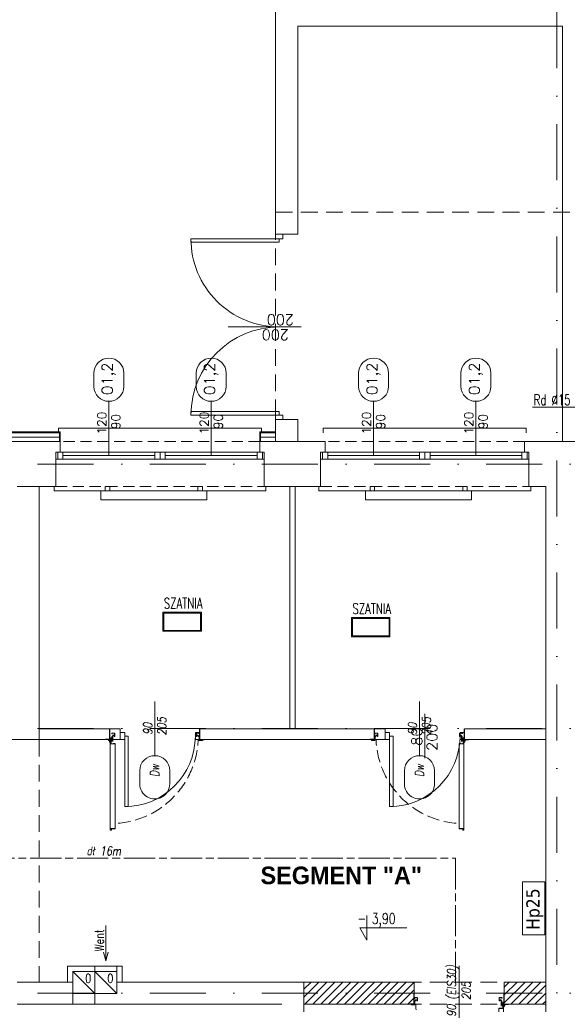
# Model space of a CAD drawing. Header units: millimetres. Extents: x -82287 to 177822, y -399756 to 0.
# Tile 124 of 228: x 49571 to 50192, y -194899 to -193782. Entities that reach past the tile are written whole.
import ezdxf
from ezdxf.enums import TextEntityAlignment as Align

# ---------------------------------------------------------------- set-up
doc = ezdxf.new("R2010")
doc.units = ezdxf.units.MM
doc.header["$MEASUREMENT"] = 0
for name, pattern in [('SUŁOSZOWA - PB 21 03$0$CENTER', [0.6, 0.375, -0.075, 0.075, -0.075]), ('SUŁOSZOWA - PB 21 03$0$CHAIN', [0.3543, 0.2362, -0.0295, 0.0591, -0.0295]), ('SUŁOSZOWA - PB 21 03$0$DASHDOT', [25.4, 12.7, -6.35, 0, -6.35]), ('SUŁOSZOWA - PB 21 03$0$HIDDEN', [9.525, 6.35, -3.175]), ('SUŁOSZOWA - PB 21 03$0$Hidden Line', [391.222223, 282.222223, -109])]:
    doc.linetypes.add(name, pattern=pattern)
doc.layers.add('FL_XREF', color=252, linetype='Continuous')
for name, color, linetype, lineweight in [('SUŁOSZOWA - PB 21 03$0$!! 0_ Istn-okna', 251, 'Continuous', 0), ('SUŁOSZOWA - PB 21 03$0$!! 0_ Istn-sciany', 251, 'Continuous', 0), ('SUŁOSZOWA - PB 21 03$0$!! 0_ Istn-widok', 251, 'Continuous', 0), ('SUŁOSZOWA - PB 21 03$0$!! 0_ Opis', 251, 'Continuous', 0), ('SUŁOSZOWA - PB 21 03$0$!! 0_Istn-cienka', 251, 'Continuous', 0), ('SUŁOSZOWA - PB 21 03$0$!! 0_Istn-drzwi', 251, 'Continuous', 0), ('SUŁOSZOWA - PB 21 03$0$!! 0_Istn-grzejniki', 251, 'Continuous', 0), ('SUŁOSZOWA - PB 21 03$0$!! 0_Istn-went', 251, 'Continuous', 0), ('SUŁOSZOWA - PB 21 03$0$!! 0_Opis_okna', 251, 'Continuous', 0), ('SUŁOSZOWA - PB 21 03$0$!! 0_Opis_pom', 251, 'Continuous', 0), ('SUŁOSZOWA - PB 21 03$0$!! 0_Osie', 251, 'SUŁOSZOWA - PB 21 03$0$DASHDOT', 0), ('SUŁOSZOWA - PB 21 03$0$!! 1  WYDZIELENIE PPOŻ', 251, 'Continuous', 0), ('SUŁOSZOWA - PB 21 03$0$!! 1_ tynk zewn  - nowy', 251, 'Continuous', 0), ('SUŁOSZOWA - PB 21 03$0$!! 1_droga ewakuacyjna', 251, 'SUŁOSZOWA - PB 21 03$0$CHAIN', 0), ('SUŁOSZOWA - PB 21 03$0$!! 1_drzwi-linia', 251, 'Continuous', 0), ('SUŁOSZOWA - PB 21 03$0$!! 1_hatch projektowane ściany', 251, 'Continuous', 0), ('SUŁOSZOWA - PB 21 03$0$!! 1_OPIS POM NOWE', 251, 'Continuous', 0), ('SUŁOSZOWA - PB 21 03$0$!! 1_PROJ Sciany', 251, 'Continuous', 0), ('SUŁOSZOWA - PB 21 03$0$!! 2_ remont Ocieplenie', 251, 'SUŁOSZOWA - PB 21 03$0$ZIGZAG', 0), ('SUŁOSZOWA - PB 21 03$0$!! 2_Drzwi - nowe remont', 251, 'Continuous', 0), ('SUŁOSZOWA - PB 21 03$0$!! 2_drzwi opis', 251, 'Continuous', 0), ('SUŁOSZOWA - PB 21 03$0$!! 2_WYBURZENIA DO REMONTU', 251, 'Continuous', 0), ('SUŁOSZOWA - PB 21 03$0$0-osie-liniA', 251, 'SUŁOSZOWA - PB 21 03$0$DASHDOT', 0)]:
    doc.layers.add(name, color=color, linetype=linetype, lineweight=lineweight)
doc.styles.add('SUŁOSZOWA - PB 21 03$0$50', font='ROMANS.shx', dxfattribs={"width": 0.8, "oblique": 10, "height": 10})
doc.styles.add('SUŁOSZOWA - PB 21 03$0$ARCHETYP', font='romans.shx', dxfattribs={"height": 15})
doc.styles.add('SUŁOSZOWA - PB 21 03$0$ARIAL', font='tahoma.ttf')
doc.styles.add('SUŁOSZOWA - PB 21 03$0$SIMPLEX', font='simplex.shx', dxfattribs={"width": 0.77})
doc.styles.add('SUŁOSZOWA - PB 21 03$0$STYLE10', font='arialbd.ttf')
doc.styles.add('SUŁOSZOWA - PB 21 03$0$TXT', font='simplex.shx')
doc.linetypes.add('SUŁOSZOWA - PB 21 03$0$ZIGZAG', pattern='A,0.00254,-5.08,[131,ltypeshp.shx,S=5.08,R=0,X=-5.08,Y=0],-10.16,[131,ltypeshp.shx,S=5.08,R=180,X=5.08,Y=0],-5.08', length=20.32254)
pattern_1 = [(45, (0, 0), (-4.49012806, 4.49012806), [])]

# ---------------------------------------------------------------- blocks, each defined once
blk = doc.blocks.new('SUŁOSZOWA - PB 21 03$0$BLOK OSI')
at = {"layer": 'SUŁOSZOWA - PB 21 03$0$0-osie-liniA', "ltscale": 5}
for points in [[(50117.2, -193635.5), (50117.2, -195994)], [(48639.3, -194402.1), (55424.3, -194402.1)], [(48639.3, -194702.1), (55442.3, -194702.1)], [(48639.3, -195002.1), (55442.3, -195002.1)]]:
    blk.add_lwpolyline(points, dxfattribs=at)
blk = doc.blocks.new('SUŁOSZOWA - PB 21 03$0$zaw-dr-90-p')
at = {"color": 2, "linetype": 'SUŁOSZOWA - PB 21 03$0$CENTER', "ltscale": 0.2}
for p, q in [((12, 0), (-12, 0)), ((0, 12), (0, -12)), ((24, 24), (31, 24)), ((24, 19), (31, 19))]:
    blk.add_line(p, q, dxfattribs=at)
at = {"ltscale": 0.2}
for p, q in [((10, 12), (6, 12)), ((10, 0), (10, 6))]:
    blk.add_line(p, q, dxfattribs=at)
blk.add_lwpolyline([(0, 6), (23, 6, 0.414214), (28, 11), (28, 31), (24, 31), (24, 11, -0.414214), (23, 10), (0, 10, 4.561698), (8, 6), (5, 4)], format="xyb", dxfattribs=at)
blk.add_lwpolyline([(0, 0), (-2, 0), (-2, 0), (0, 0), (0, 3), (0, 3), (0, 0), (3, 0), (3, 0), (0, 0), (0, -3), (0, -3)], close=True)
blk.add_lwpolyline([(10, 10), (10, 39), (6, 39), (6, 10)], dxfattribs=at)
blk.add_circle((0, 0), 6.5, dxfattribs=at)
blk = doc.blocks.new('SUŁOSZOWA - PB 21 03$0$drzwi 90- sc 12')
for p, q in [((-13620.3, 20410.2), (-13620.3, 20313.8)), ((-13614.9, 20409.9), (-13620.3, 20409.9)), ((-13616.1, 20410.3), (-13620.2, 20410.3)), ((-13616.1, 20410.3), (-13620, 20410.3)), ((-13618.2, 20410.3), (-13616.2, 20410.3)), ((-13618.2, 20410.3), (-13616.2, 20410.3)), ((-13616.1, 20410.3), (-13616.1, 20411.5)), ((-13616.1, 20411.5), (-13615, 20411.5)), ((-13614.9, 20411.4), (-13614.9, 20313.8)), ((-13620.3, 20313.5), (-13620.3, 20318)), ((-13614.9, 20313.8), (-13620.3, 20313.8)), ((-13618.2, 20313.4), (-13620.2, 20313.4)), ((-13618.2, 20313.7), (-13618.2, 20313.4)), ((-13618.2, 20313.7), (-13616.4, 20313.7)), ((-13615.9, 20313.2), (-13615.9, 20312.2)), ((-13614.9, 20312.3), (-13614.9, 20318)), ((-13715.8, 20302), (-13716.3, 20302)), ((-13715.6, 20308.3), (-13715.6, 20308.6)), ((-13715.6, 20307.7), (-13715.6, 20308.6)), ((-13715.6, 20307.8), (-13715.6, 20308.6)), ((-13715.6, 20307.7), (-13715.4, 20307.7)), ((-13617.8, 20311.1), (-13617.8, 20305.7)), ((-13617.8, 20311.1), (-13617.8, 20305.7)), ((-13616.2, 20309.9), (-13617.4, 20309.9)), ((-13616.8, 20302), (-13616.3, 20302)), ((-13616.2, 20309.9), (-13616.2, 20311)), ((-13615.9, 20312.2), (-13615, 20312.2))]:
    blk.add_line(p, q)
for points in [[(-13665.3, 20285), (-13665.3, 20325.8)], [(-13615.6, 20309.6), (-13615.3, 20309.6), (-13615.3, 20309.8), (-13616.3, 20309.8), (-13616.3, 20309.6), (-13615.9, 20309.6)]]:
    blk.add_lwpolyline(points)
at = {"lineweight": 30}
for points in [[(-13716.3, 20308.9), (-13721.3, 20308.9)], [(-13716.3, 20308.9), (-13716.3, 20296.9)], [(-13614.3, 20308.9), (-13609.3, 20308.9)], [(-13614.3, 20308.9), (-13614.3, 20296.9)]]:
    blk.add_lwpolyline(points, dxfattribs=at)
at = {"ltscale": 0.2}
for points in [[(-13715.6, 20307.5), (-13715.6, 20309.5, 0.414214), (-13715.9, 20309.8), (-13719.4, 20309.8, 0.414214), (-13719.8, 20309.5), (-13719.8, 20308.9), (-13719.6, 20308.9), (-13719.6, 20309.5, -0.414214), (-13719.4, 20309.6), (-13717, 20309.6)], [(-13717, 20309.6), (-13715.9, 20309.6, -0.414214), (-13715.7, 20309.5), (-13715.7, 20307.5)], [(-13715.7, 20307.8), (-13715.7, 20305.6, 0.414214), (-13715.4, 20305.2), (-13715, 20305.2, -0.414214), (-13714.8, 20305.1), (-13714.8, 20304.5, 0.414214), (-13714.5, 20304.1), (-13713.3, 20304.1, 0.414214), (-13712.9, 20304.5), (-13712.9, 20305.1, -1), (-13712.7, 20305.1), (-13712.7, 20302, -0.414214), (-13712.9, 20301.8), (-13715.4, 20301.8, -0.414214), (-13715.6, 20302), (-13715.6, 20302.5), (-13715.8, 20302.5), (-13715.8, 20302, 0.414214), (-13715.4, 20301.6), (-13712.9, 20301.6, 0.414214), (-13712.6, 20302), (-13712.6, 20305.1, 1), (-13713.1, 20305.1), (-13713.1, 20304.5, -0.414214), (-13713.3, 20304.3), (-13714.5, 20304.3, -0.414214), (-13714.6, 20304.5), (-13714.6, 20305.1, 0.414214), (-13715, 20305.4), (-13715.4, 20305.4, -0.414214), (-13715.6, 20305.6), (-13715.6, 20307.6)], [(-13615.9, 20309.6), (-13616.6, 20309.6, 0.414214), (-13616.8, 20309.5), (-13616.8, 20305.6, -0.414214), (-13617.1, 20305.2), (-13617.6, 20305.2, 0.414214), (-13617.7, 20305.1), (-13617.7, 20304.5, -0.414214), (-13618.1, 20304.1), (-13619.3, 20304.1, -0.414214), (-13619.6, 20304.5), (-13619.6, 20305.1, 1), (-13619.8, 20305.1), (-13619.8, 20302, 0.414214), (-13619.6, 20301.8), (-13617.1, 20301.8, 0.414214), (-13616.9, 20302), (-13616.9, 20302.5), (-13616.8, 20302.5), (-13616.8, 20302, -0.414214), (-13617.1, 20301.6), (-13619.6, 20301.6, -0.414214), (-13620, 20302), (-13620, 20305.1, -1), (-13619.4, 20305.1), (-13619.4, 20304.5, 0.414214), (-13619.3, 20304.3), (-13618.1, 20304.3, 0.414214), (-13617.9, 20304.5), (-13617.9, 20305.1, -0.414214), (-13617.6, 20305.4), (-13617.1, 20305.4, 0.414214), (-13617, 20305.6), (-13617, 20309.5, -0.414214), (-13616.6, 20309.8), (-13613.1, 20309.8, -0.414214), (-13612.8, 20309.5), (-13612.8, 20308.9), (-13612.9, 20308.9), (-13612.9, 20309.5, 0.414214), (-13613.1, 20309.6), (-13615.6, 20309.6)]]:
    blk.add_lwpolyline(points, format="xyb", dxfattribs=at)
blk.add_lwpolyline([(-13616.8, 20308.8), (-13617, 20308.8), (-13617, 20307.4), (-13616.8, 20307.4)], close=True)
at = {"linetype": 'SUŁOSZOWA - PB 21 03$0$Hidden Line', "lineweight": 9, "ltscale": 0.05}
blk.add_arc((-13615.5, 20305.1), 99.1, 94.8005, 177.6944, dxfattribs=at)
for centre, radius, start, end in [((-13620.2, 20410.2), 0.1, 90, 180), ((-13615, 20411.4), 0.1, 0, 90), ((-13620.2, 20313.5), 0.1, 180, 270), ((-13616.4, 20313.2), 0.5, 0, 90), ((-13616.3, 20311), 0.1, 0, 90), ((-13615, 20312.3), 0.1, 270, 0)]:
    blk.add_arc(centre, radius, start, end)
at = {"xscale": 0.09999999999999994, "yscale": 0.09999999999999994, "zscale": 0.09999999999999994, "rotation": 180.0000000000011}
blk.add_blockref('SUŁOSZOWA - PB 21 03$0$zaw-dr-90-p', (-13614.9, 20310.9), dxfattribs=at)
blk = doc.blocks.new('SUŁOSZOWA - PB 21 03$0$1_ok-opis')
blk.add_line((0, 111.6), (0, 50))
for points in [[(-17, 128.6), (-17, 143.6)], [(17, 128.6), (17, 143.6)]]:
    blk.add_lwpolyline(points)
for centre, start, end in [((0, 143.6), 0, 180), ((0, 128.6), 180, 0)]:
    blk.add_arc(centre, 17, start, end)
at = {"style": 'SUŁOSZOWA - PB 21 03$0$ARCHETYP'}
for tag, height, rotation, p in [('NR', 12, 90, (0, 136.9)), ('NR', 12, 270, (0, 136.9)), ('SZEROKOŚĆ', 10, 90, (-8, 78.3)), ('WYSOKOŚĆ', 10, 270, (-8, 78.3)), ('WYSOKOŚĆ', 10, 90, (8, 78.3)), ('SZEROKOŚĆ', 10, 270, (8, 78.3))]:
    blk.add_attdef(tag, text='', height=height, rotation=rotation, dxfattribs=at).set_placement(p, align=Align.MIDDLE)
blk = doc.blocks.new('SUŁOSZOWA - PB 21 03')
at = {"layer": 'SUŁOSZOWA - PB 21 03$0$!! 1_hatch projektowane ściany'}
h = blk.add_hatch(dxfattribs=at)
h.set_pattern_fill('ANSI31', color=256, scale=2)
h.set_pattern_definition(pattern_1)
h.paths.add_polyline_path([(49955.71142, -194926.5883), (49830.71142, -194926.5883), (49830.71142, -194951.5883), (49955.71142, -194951.5883)])
h = blk.add_hatch(dxfattribs=at)
h.set_pattern_fill('ANSI31', color=256, scale=2)
h.set_pattern_definition(pattern_1)
h.paths.add_polyline_path([(50057.71142, -194926.5883), (50104.71142, -194926.5883), (50104.71142, -194951.5883), (50057.71142, -194951.5883)])
at = {"layer": 'SUŁOSZOWA - PB 21 03$0$!! 0_ Istn-okna'}
for points in [[(49549.71142, -194325.5883), (49785.71142, -194325.5883)], [(49549.71142, -194333.5883), (49785.71142, -194333.5883)], [(49557.71142, -194329.5883), (49661.71142, -194329.5883)], [(49673.71142, -194329.5883), (49777.71142, -194329.5883)], [(49849.71142, -194325.5883), (50085.71142, -194325.5883)], [(49849.71142, -194333.5883), (50085.71142, -194333.5883)], [(49857.71142, -194329.5883), (49961.71142, -194329.5883)], [(49973.71142, -194329.5883), (50077.71142, -194329.5883)]]:
    blk.add_lwpolyline(points, dxfattribs=at)
for points in [[(49551.71142, -194325.5883), (49557.71142, -194325.5883), (49557.71142, -194333.5883), (49551.71142, -194333.5883)], [(49661.71142, -194325.5883), (49667.71142, -194325.5883), (49667.71142, -194333.5883), (49661.71142, -194333.5883)], [(49667.71142, -194325.5883), (49673.71142, -194325.5883), (49673.71142, -194333.5883), (49667.71142, -194333.5883)], [(49777.71142, -194325.5883), (49783.71142, -194325.5883), (49783.71142, -194333.5883), (49777.71142, -194333.5883)], [(49851.71142, -194325.5883), (49857.71142, -194325.5883), (49857.71142, -194333.5883), (49851.71142, -194333.5883)], [(49961.71142, -194325.5883), (49967.71142, -194325.5883), (49967.71142, -194333.5883), (49961.71142, -194333.5883)], [(49967.71142, -194325.5883), (49973.71142, -194325.5883), (49973.71142, -194333.5883), (49967.71142, -194333.5883)], [(50077.71142, -194325.5883), (50083.71142, -194325.5883), (50083.71142, -194333.5883), (50077.71142, -194333.5883)]]:
    blk.add_lwpolyline(points, close=True, dxfattribs=at)
at = {"layer": 'SUŁOSZOWA - PB 21 03$0$!! 0_ Istn-sciany'}
for p, q in [((49530.71142, -194364.5883), (49530.71142, -194639.5883)), ((49814.71142, -194364.5883), (49814.71142, -194639.5883)), ((49820.71142, -194364.5883), (49820.71142, -194639.5883)), ((50104.71142, -194364.5883), (50104.71142, -194639.5883)), ((50104.71142, -194651.5883), (50104.71142, -195574.5883)), ((49618.71142, -194908.5883), (49618.71142, -194939.5883)), ((49624.71142, -194908.5883), (49624.71142, -194926.5883)), ((49830.71142, -194926.5883), (49830.71142, -195574.5883))]:
    blk.add_line(p, q, dxfattribs=at)
for points in [[(50148.71142, -194313.5883), (50148.71142, -193817.41105), (49798.71142, -193817.41105), (49798.71142, -194078.5883)], [(50123.71142, -194313.5883), (50123.71142, -193842.41105), (49823.71142, -193842.41105), (49823.71142, -194078.5883)], [(49823.71142, -194078.5883), (49798.71142, -194078.5883)], [(49823.71142, -194288.5883), (49798.71142, -194288.5883)], [(49798.71142, -194288.5883), (49798.71142, -194313.5883)], [(49823.71142, -194288.5883), (49823.71142, -194313.5883)], [(49554.71142, -194313.5883), (49480.71142, -194313.5883)], [(49554.71142, -194325.5883), (49554.71142, -194313.5883)], [(49854.71142, -194313.5883), (49780.71142, -194313.5883)], [(49780.71142, -194325.5883), (49780.71142, -194313.5883)], [(49854.71142, -194325.5883), (49854.71142, -194313.5883)], [(50157.71142, -194313.5883), (50080.71142, -194313.5883)], [(50080.71142, -194325.5883), (50080.71142, -194313.5883)], [(49549.71142, -194325.5883), (49554.71142, -194325.5883)], [(49549.71142, -194364.5883), (49549.71142, -194325.5883)], [(49780.71142, -194325.5883), (49785.71142, -194325.5883)], [(49785.71142, -194364.5883), (49785.71142, -194325.5883)], [(49849.71142, -194325.5883), (49854.71142, -194325.5883)], [(49849.71142, -194364.5883), (49849.71142, -194325.5883)], [(50080.71142, -194325.5883), (50085.71142, -194325.5883)], [(50085.71142, -194364.5883), (50085.71142, -194325.5883)], [(49549.71142, -194364.5883), (49530.71142, -194364.5883)], [(49814.71142, -194364.5883), (49785.71142, -194364.5883)], [(49849.71142, -194364.5883), (49820.71142, -194364.5883)], [(50104.71142, -194364.5883), (50085.71142, -194364.5883)], [(49610.71142, -194639.5883), (49530.71142, -194639.5883)], [(49814.71142, -194639.5883), (49712.71142, -194639.5883)], [(49712.71142, -194639.5883), (49712.71142, -194651.5883)], [(49910.71142, -194639.5883), (49820.71142, -194639.5883)], [(50104.71142, -194639.5883), (50012.71142, -194639.5883)], [(50012.71142, -194639.5883), (50012.71142, -194651.5883)], [(49610.71142, -194651.5883), (49412.71142, -194651.5883)], [(49910.71142, -194651.5883), (49712.71142, -194651.5883)], [(50104.71142, -194651.5883), (50012.71142, -194651.5883)], [(49562.71142, -194926.5883), (49562.71142, -194908.5883)], [(49562.71142, -194908.5883), (49593.71142, -194908.5883)], [(49568.71142, -194951.5883), (49568.71142, -194914.5883)], [(49568.71142, -194914.5883), (49593.71142, -194914.5883)], [(49593.71142, -194914.5883), (49593.71142, -194908.5883)], [(49618.71142, -194908.5883), (49624.71142, -194908.5883)], [(49562.71142, -194926.5883), (49505.71142, -194926.5883)], [(49830.71142, -194926.5883), (49624.71142, -194926.5883)], [(49618.71142, -194939.5883), (49593.71142, -194939.5883)], [(49593.71142, -194939.5883), (49593.71142, -194951.5883)], [(49568.71142, -194951.5883), (49511.71142, -194951.5883)], [(49805.71142, -194951.5883), (49593.71142, -194951.5883)]]:
    blk.add_lwpolyline(points, dxfattribs=at)
at = {"layer": 'SUŁOSZOWA - PB 21 03$0$!! 0_ Istn-widok', "linetype": 'SUŁOSZOWA - PB 21 03$0$HIDDEN', "ltscale": 3}
for p, q in [((49798.71142, -194313.5883), (49798.71142, -194053.5883)), ((49798.71142, -194053.5883), (50148.71142, -194053.5883))]:
    blk.add_line(p, q, dxfattribs=at)
at = {"layer": 'SUŁOSZOWA - PB 21 03$0$!! 0_ Istn-widok'}
for points in [[(49782.71142, -194298.5883), (49552.71142, -194298.5883)], [(49552.71142, -194303.5883), (49552.71142, -194298.5883)], [(49782.71142, -194303.5883), (49782.71142, -194298.5883)], [(50082.71142, -194298.5883), (49852.71142, -194298.5883)], [(49852.71142, -194303.5883), (49852.71142, -194298.5883)], [(50082.71142, -194303.5883), (50082.71142, -194298.5883)], [(49505.71142, -194364.5883), (49530.71142, -194364.5883)], [(49547.71142, -194364.5883), (49547.71142, -194369.5883)], [(49787.71142, -194364.5883), (49787.71142, -194369.5883)], [(49820.71142, -194364.5883), (49814.71142, -194364.5883)], [(49847.71142, -194364.5883), (49847.71142, -194369.5883)], [(50087.71142, -194364.5883), (50087.71142, -194369.5883)], [(49547.71142, -194369.5883), (49787.71142, -194369.5883)], [(49847.71142, -194369.5883), (50087.71142, -194369.5883)], [(49530.71142, -194639.5883), (49530.71142, -194651.5883)], [(49814.71142, -194639.5883), (49820.71142, -194639.5883)], [(50104.71142, -194639.5883), (50104.71142, -194651.5883)], [(49562.71142, -194926.5883), (49568.71142, -194926.5883)], [(49624.71142, -194926.5883), (49618.71142, -194926.5883)], [(49511.71142, -194951.5883), (49505.71142, -194951.5883)]]:
    blk.add_lwpolyline(points, dxfattribs=at)
at = {"layer": 'SUŁOSZOWA - PB 21 03$0$!! 0_ Istn-widok', "linetype": 'SUŁOSZOWA - PB 21 03$0$HIDDEN', "ltscale": 3}
for points in [[(49530.71142, -194651.5883), (49530.71142, -194926.5883)], [(49830.71142, -194926.5883), (50104.71142, -194926.5883)], [(49830.71142, -194951.5883), (50104.71142, -194951.5883)]]:
    blk.add_lwpolyline(points, dxfattribs=at)
at = {"layer": 'SUŁOSZOWA - PB 21 03$0$!! 0_ Istn-widok'}
blk.add_lwpolyline([(50103.59916, -194873.12813), (50103.59916, -194813.12813), (50078.59916, -194813.12813), (50078.59916, -194873.12813)], close=True, dxfattribs=at)
at = {"layer": 'SUŁOSZOWA - PB 21 03$0$!! 0_ Opis'}
for points in [[(50144.57423, -194274.4511), (50089.68889, -194274.4511)], [(49902.09406, -194851.18373), (49902.09406, -194879.18549)], [(49902.09406, -194879.18549), (49894.01065, -194865.18461)], [(49894.01065, -194865.18461), (49947.44486, -194865.18461)]]:
    blk.add_lwpolyline(points, dxfattribs=at)
at = {"layer": 'SUŁOSZOWA - PB 21 03$0$!! 0_Istn-cienka', "linetype": 'SUŁOSZOWA - PB 21 03$0$HIDDEN', "ltscale": 2}
for points in [[(49780.71142, -194313.5883), (49554.71142, -194313.5883)], [(50080.71142, -194313.5883), (49854.71142, -194313.5883)], [(49549.71142, -194364.5883), (49785.71142, -194364.5883)], [(49849.71142, -194364.5883), (50085.71142, -194364.5883)]]:
    blk.add_lwpolyline(points, dxfattribs=at)
at = {"layer": 'SUŁOSZOWA - PB 21 03$0$!! 0_Istn-drzwi'}
for points in [[(49702.71142, -194087.5883), (49802.71142, -194087.5883), (49802.71142, -194083.5883), (49702.71142, -194083.5883)], [(49798.71142, -194083.5883), (49798.71142, -194078.5883), (49806.71142, -194078.5883), (49806.71142, -194083.5883)], [(49702.71142, -194279.5883), (49802.71142, -194279.5883), (49802.71142, -194283.5883), (49702.71142, -194283.5883)], [(49798.71142, -194283.5883), (49798.71142, -194288.5883), (49806.71142, -194288.5883), (49806.71142, -194283.5883)], [(50007.71142, -194643.5883), (50012.71142, -194643.5883), (50012.71142, -194651.5883), (50007.71142, -194651.5883)]]:
    blk.add_lwpolyline(points, close=True, dxfattribs=at)
blk.add_lwpolyline([(49744.75567, -194183.5883), (49827.71142, -194183.5883)], dxfattribs=at)
for centre, start, end in [((49802.71142, -194083.5883), 179.99999996, 269.99999996), ((49802.71142, -194283.5883), 90.00000004, 180.00000004)]:
    blk.add_arc(centre, 100, start, end, dxfattribs=at)
at = {"layer": 'SUŁOSZOWA - PB 21 03$0$!! 0_Istn-grzejniki'}
for points in [[(49715.71142, -194364.5883), (49715.71142, -194369.5883), (49720.71142, -194369.5883), (49720.71142, -194379.5883), (49600.71142, -194379.5883), (49600.71142, -194369.5883), (49605.71142, -194369.5883), (49605.71142, -194364.5883), (49610.71142, -194364.5883), (49610.71142, -194369.5883), (49710.71142, -194369.5883), (49710.71142, -194364.5883)], [(50015.71142, -194364.5883), (50015.71142, -194369.5883), (50020.71142, -194369.5883), (50020.71142, -194379.5883), (49900.71142, -194379.5883), (49900.71142, -194369.5883), (49905.71142, -194369.5883), (49905.71142, -194364.5883), (49910.71142, -194364.5883), (49910.71142, -194369.5883), (50010.71142, -194369.5883), (50010.71142, -194364.5883)]]:
    blk.add_lwpolyline(points, close=True, dxfattribs=at)
at = {"layer": 'SUŁOSZOWA - PB 21 03$0$!! 0_Istn-went'}
for points in [[(49606.21142, -194862.63125), (49606.21142, -194902.67778)], [(49606.21142, -194902.67778), (49603.53193, -194892.67778)], [(49606.21142, -194902.67778), (49608.89092, -194892.67778)], [(49568.71142, -194914.5883), (49593.71142, -194939.5883)], [(49593.71142, -194908.5883), (49618.71142, -194908.5883)], [(49593.71142, -194914.5883), (49618.71142, -194939.5883)], [(49568.71142, -194951.5883), (49593.71142, -194951.5883)]]:
    blk.add_lwpolyline(points, dxfattribs=at)
for points in [[(49568.71142, -194939.5883), (49593.71142, -194939.5883), (49593.71142, -194914.5883), (49568.71142, -194914.5883)], [(49593.71142, -194939.5883), (49618.71142, -194939.5883), (49618.71142, -194914.5883), (49593.71142, -194914.5883)]]:
    blk.add_lwpolyline(points, close=True, dxfattribs=at)
at = {"layer": 'SUŁOSZOWA - PB 21 03$0$!! 0_Opis_pom', "ltscale": 0.7}
for points in [[(49671.05919, -194528.81289), (49714.57919, -194528.81289), (49714.57919, -194507.05289), (49671.05919, -194507.05289)], [(49672.14719, -194527.72489), (49713.49119, -194527.72489), (49713.49119, -194508.14089), (49672.14719, -194508.14089)], [(49884.77818, -194534.91766), (49928.29818, -194534.91766), (49928.29818, -194513.15766), (49884.77818, -194513.15766)], [(49885.86618, -194533.82966), (49927.21018, -194533.82966), (49927.21018, -194514.24566), (49885.86618, -194514.24566)]]:
    blk.add_lwpolyline(points, close=True, dxfattribs=at)
at = {"layer": 'SUŁOSZOWA - PB 21 03$0$!! 1_ tynk zewn  - nowy'}
for points in [[(49554.71142, -194302.5883), (49480.71142, -194302.5883)], [(49554.71142, -194303.5883), (49480.71142, -194303.5883)], [(49553.71142, -194302.5883), (49553.71142, -194313.5883)], [(49554.71142, -194302.5883), (49554.71142, -194313.5883)], [(49798.71142, -194302.5883), (49780.71142, -194302.5883)], [(49780.71142, -194302.5883), (49780.71142, -194313.5883)], [(49798.71142, -194303.5883), (49780.71142, -194303.5883)], [(49781.71142, -194302.5883), (49781.71142, -194313.5883)]]:
    blk.add_lwpolyline(points, dxfattribs=at)
at = {"layer": 'SUŁOSZOWA - PB 21 03$0$!! 1_droga ewakuacyjna', "ltscale": 150}
blk.add_lwpolyline([(49229.71142, -195466.58826), (49361.06958, -195466.58826), (49361.06958, -194786.15583), (50002.38268, -194786.15583), (50002.38268, -194926.5883)], dxfattribs=at)
at = {"layer": 'SUŁOSZOWA - PB 21 03$0$!! 1_hatch projektowane ściany'}
for points in [[(49955.71142, -194926.5883), (49830.71142, -194926.5883), (49830.71142, -194951.5883), (49955.71142, -194951.5883)], [(50057.71142, -194926.5883), (50104.71142, -194926.5883), (50104.71142, -194951.5883), (50057.71142, -194951.5883)]]:
    blk.add_lwpolyline(points, close=True, dxfattribs=at)
at = {"layer": 'SUŁOSZOWA - PB 21 03$0$!! 1_PROJ Sciany'}
for points in [[(49610.71142, -194651.5883), (49610.71142, -194639.5883)], [(49910.71142, -194651.5883), (49910.71142, -194639.5883)], [(49830.71142, -194926.5883), (49955.71142, -194926.5883)], [(49955.71142, -194926.5883), (49955.71142, -194951.5883)], [(50057.71142, -194926.5883), (50057.71142, -194951.5883)], [(50057.71142, -194926.5883), (50104.71142, -194926.5883)], [(49830.71142, -194951.5883), (49955.71142, -194951.5883)], [(50057.71142, -194951.5883), (50104.71142, -194951.5883)]]:
    blk.add_lwpolyline(points, dxfattribs=at)
at = {"layer": 'SUŁOSZOWA - PB 21 03$0$!! 2_ remont Ocieplenie', "linetype": 'SUŁOSZOWA - PB 21 03$0$ZIGZAG', "ltscale": 0.75}
for points in [[(49554.71142, -194308.5883), (49480.71142, -194308.5883)], [(49798.71142, -194308.5883), (49780.71142, -194308.5883)]]:
    blk.add_lwpolyline(points, dxfattribs=at)
at = {"layer": 'SUŁOSZOWA - PB 21 03$0$!! 2_WYBURZENIA DO REMONTU'}
for points in [[(49967.71142, -194622.5883), (49967.71142, -194672.5883)], [(49622.71142, -194639.5883), (49611.12089, -194639.5883)], [(49622.71142, -194639.5883), (49622.71142, -194651.5883)], [(49922.71142, -194639.5883), (49910.89294, -194639.5883)], [(49922.71142, -194639.5883), (49922.71142, -194651.5883)], [(49622.71142, -194651.5883), (49611.23146, -194651.5883)], [(49922.71142, -194651.5883), (49910.80845, -194651.5883)]]:
    blk.add_lwpolyline(points, dxfattribs=at)
for points in [[(49627.71142, -194643.5883), (49622.71142, -194643.5883), (49622.71142, -194651.5883), (49627.71142, -194651.5883)], [(49631.71142, -194727.5883), (49631.71142, -194647.5883), (49627.71142, -194647.5883), (49627.71142, -194727.5883)], [(49707.71142, -194643.5883), (49712.71142, -194643.5883), (49712.71142, -194651.5883), (49707.71142, -194651.5883)], [(49927.71142, -194643.5883), (49922.71142, -194643.5883), (49922.71142, -194651.5883), (49927.71142, -194651.5883)], [(49931.71142, -194727.5883), (49931.71142, -194647.5883), (49927.71142, -194647.5883), (49927.71142, -194727.5883)]]:
    blk.add_lwpolyline(points, close=True, dxfattribs=at)
for centre in [(49627.71142, -194647.5883), (49927.71142, -194647.5883)]:
    blk.add_arc(centre, 80, 269.99999996, 359.99999996, dxfattribs=at)
at = {"layer": 'SUŁOSZOWA - PB 21 03$0$!! 0_Opis_okna'}
ref = blk.add_blockref('SUŁOSZOWA - PB 21 03$0$1_ok-opis', (49609.71142, -194379.5883), dxfattribs=at)
ref.add_attrib('WYSOKOŚĆ', '90', dxfattribs={"layer": '0', "height": 10, "rotation": 90, "style": 'SUŁOSZOWA - PB 21 03$0$ARCHETYP'}).set_placement((49617.71142, -194290.86789), align=Align.MIDDLE)
ref.add_attrib('SZEROKOŚĆ', '120', dxfattribs={"layer": '0', "height": 10, "rotation": 90, "style": 'SUŁOSZOWA - PB 21 03$0$ARCHETYP'}).set_placement((49601.71142, -194292.64135), align=Align.MIDDLE)
ref.add_attrib('NR', 'O1,2', dxfattribs={"layer": '0', "height": 12, "rotation": 90, "style": 'SUŁOSZOWA - PB 21 03$0$ARCHETYP'}).set_placement((49609.71142, -194242.68686), align=Align.MIDDLE)
ref = blk.add_blockref('SUŁOSZOWA - PB 21 03$0$1_ok-opis', (49725.71142, -194379.5883), dxfattribs=at)
ref.add_attrib('WYSOKOŚĆ', '90', dxfattribs={"layer": '0', "height": 10, "rotation": 90, "style": 'SUŁOSZOWA - PB 21 03$0$ARCHETYP'}).set_placement((49733.71142, -194290.86789), align=Align.MIDDLE)
ref.add_attrib('SZEROKOŚĆ', '120', dxfattribs={"layer": '0', "height": 10, "rotation": 90, "style": 'SUŁOSZOWA - PB 21 03$0$ARCHETYP'}).set_placement((49717.71142, -194292.64135), align=Align.MIDDLE)
ref.add_attrib('NR', 'O1,2', dxfattribs={"layer": '0', "height": 12, "rotation": 90, "style": 'SUŁOSZOWA - PB 21 03$0$ARCHETYP'}).set_placement((49725.71142, -194242.68686), align=Align.MIDDLE)
ref = blk.add_blockref('SUŁOSZOWA - PB 21 03$0$1_ok-opis', (49909.71142, -194379.5883), dxfattribs=at)
ref.add_attrib('WYSOKOŚĆ', '90', dxfattribs={"layer": '0', "height": 10, "rotation": 90, "style": 'SUŁOSZOWA - PB 21 03$0$ARCHETYP'}).set_placement((49917.71142, -194290.86789), align=Align.MIDDLE)
ref.add_attrib('SZEROKOŚĆ', '120', dxfattribs={"layer": '0', "height": 10, "rotation": 90, "style": 'SUŁOSZOWA - PB 21 03$0$ARCHETYP'}).set_placement((49901.71142, -194292.64135), align=Align.MIDDLE)
ref.add_attrib('NR', 'O1,2', dxfattribs={"layer": '0', "height": 12, "rotation": 90, "style": 'SUŁOSZOWA - PB 21 03$0$ARCHETYP'}).set_placement((49909.71142, -194242.68686), align=Align.MIDDLE)
ref = blk.add_blockref('SUŁOSZOWA - PB 21 03$0$1_ok-opis', (50025.71142, -194379.5883), dxfattribs=at)
ref.add_attrib('WYSOKOŚĆ', '90', dxfattribs={"layer": '0', "height": 10, "rotation": 90, "style": 'SUŁOSZOWA - PB 21 03$0$ARCHETYP'}).set_placement((50033.71142, -194290.86789), align=Align.MIDDLE)
ref.add_attrib('SZEROKOŚĆ', '120', dxfattribs={"layer": '0', "height": 10, "rotation": 90, "style": 'SUŁOSZOWA - PB 21 03$0$ARCHETYP'}).set_placement((50017.71142, -194292.64135), align=Align.MIDDLE)
ref.add_attrib('NR', 'O1,2', dxfattribs={"layer": '0', "height": 12, "rotation": 90, "style": 'SUŁOSZOWA - PB 21 03$0$ARCHETYP'}).set_placement((50025.71142, -194242.68686), align=Align.MIDDLE)
at = {"layer": 'SUŁOSZOWA - PB 21 03$0$!! 0_Osie'}
blk.add_blockref('SUŁOSZOWA - PB 21 03$0$BLOK OSI', (0, 63), dxfattribs=at)
at = {"layer": 'SUŁOSZOWA - PB 21 03$0$!! 1_drzwi-linia', "xscale": -1, "rotation": 180}
blk.add_blockref('SUŁOSZOWA - PB 21 03$0$drzwi 90- sc 12', (63671.98113, -174642.66396), dxfattribs=at)
at = {"layer": 'SUŁOSZOWA - PB 21 03$0$!! 2_Drzwi - nowe remont', "rotation": 180}
blk.add_blockref('SUŁOSZOWA - PB 21 03$0$drzwi 90- sc 12', (35996.4418, -174342.66396), dxfattribs=at)
at = {"layer": 'SUŁOSZOWA - PB 21 03$0$!! 2_Drzwi - nowe remont', "xscale": -1, "rotation": 180}
blk.add_blockref('SUŁOSZOWA - PB 21 03$0$drzwi 90- sc 12', (63626.98113, -174342.66396), dxfattribs=at)
at = {"layer": 'SUŁOSZOWA - PB 21 03$0$!! 2_drzwi opis'}
ref = blk.add_blockref('SUŁOSZOWA - PB 21 03$0$1_ok-opis', (49661.71146, -194558.28268), dxfattribs=dict(at, rotation=180.0000036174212))
ref.add_attrib('WYSOKOŚĆ', '90 ', dxfattribs={"layer": '0', "height": 10, "rotation": 90.00000362, "style": 'SUŁOSZOWA - PB 21 03$0$50', "oblique": 10, "width": 0.8}).set_placement((49653.71146, -194636.57353), align=Align.MIDDLE)
ref.add_attrib('SZEROKOŚĆ', '205', dxfattribs={"layer": '0', "height": 10, "rotation": 90.00000362, "style": 'SUŁOSZOWA - PB 21 03$0$50', "oblique": 10, "width": 0.8}).set_placement((49669.71146, -194636.57353), align=Align.MIDDLE)
ref.add_attrib('NR', 'Dw', dxfattribs={"layer": '0', "height": 10, "rotation": 90.00000362, "style": 'SUŁOSZOWA - PB 21 03$0$50', "oblique": 10, "width": 0.8}).set_placement((49661.71147, -194686.89393), align=Align.MIDDLE)
ref = blk.add_blockref('SUŁOSZOWA - PB 21 03$0$1_ok-opis', (49961.71146, -194558.28268), dxfattribs=dict(at, rotation=180.0000036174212))
ref.add_attrib('WYSOKOŚĆ', '90 ', dxfattribs={"layer": '0', "height": 10, "rotation": 90.00000362, "style": 'SUŁOSZOWA - PB 21 03$0$50', "oblique": 10, "width": 0.8}).set_placement((49953.71146, -194636.57353), align=Align.MIDDLE)
ref.add_attrib('SZEROKOŚĆ', '205', dxfattribs={"layer": '0', "height": 10, "rotation": 90.00000362, "style": 'SUŁOSZOWA - PB 21 03$0$50', "oblique": 10, "width": 0.8}).set_placement((49969.71146, -194636.57353), align=Align.MIDDLE)
ref.add_attrib('NR', 'Dw', dxfattribs={"layer": '0', "height": 10, "rotation": 90.00000362, "style": 'SUŁOSZOWA - PB 21 03$0$50', "oblique": 10, "width": 0.8}).set_placement((49961.71147, -194686.89393), align=Align.MIDDLE)
ref = blk.add_blockref('SUŁOSZOWA - PB 21 03$0$1_ok-opis', (50006.71146, -194858.28268), dxfattribs=dict(at, rotation=180.0000036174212))
ref.add_attrib('WYSOKOŚĆ', '90 (EIS30)', dxfattribs={"layer": '0', "height": 10, "rotation": 90.00000362, "style": 'SUŁOSZOWA - PB 21 03$0$50', "oblique": 10, "width": 0.8}).set_placement((49998.71146, -194936.57353), align=Align.MIDDLE)
ref.add_attrib('SZEROKOŚĆ', '205', dxfattribs={"layer": '0', "height": 10, "rotation": 90.00000362, "style": 'SUŁOSZOWA - PB 21 03$0$50', "oblique": 10, "width": 0.8}).set_placement((50014.71146, -194936.57353), align=Align.MIDDLE)
ref.add_attrib('NR', 'Dw', dxfattribs={"layer": '0', "height": 10, "rotation": 90.00000362, "style": 'SUŁOSZOWA - PB 21 03$0$50', "oblique": 10, "width": 0.8}).set_placement((50006.71147, -194986.89393), align=Align.MIDDLE)
at = {"layer": 'SUŁOSZOWA - PB 21 03$0$!! 0_ Opis', "style": 'SUŁOSZOWA - PB 21 03$0$ARCHETYP', "width": 0.7}
blk.add_text('Rd %%C15', height=12, rotation=359.99999996, dxfattribs=at).set_placement((50091.17322, -194272.27771))
at = {"layer": 'SUŁOSZOWA - PB 21 03$0$!! 0_ Opis'}
for s, height, style, width, p in [('SEGMENT "A"', 20, 'SUŁOSZOWA - PB 21 03$0$STYLE10', 0.95, (49781.60777, -194815.60529)), ('- 3,90', 12, 'SUŁOSZOWA - PB 21 03$0$SIMPLEX', 0.75, (49891.40661, -194860.60649))]:
    blk.add_text(s, height=height, dxfattribs=dict(at, style=style, width=width)).set_placement(p)
at = {"layer": 'SUŁOSZOWA - PB 21 03$0$!! 0_ Opis', "ltscale": 0.7, "style": 'SUŁOSZOWA - PB 21 03$0$ARIAL'}
blk.add_text('Hp25', height=15, rotation=90, dxfattribs=at).set_placement((50097.75955, -194867.40906))
at = {"layer": 'SUŁOSZOWA - PB 21 03$0$!! 0_Istn-drzwi', "color": 8, "style": 'SUŁOSZOWA - PB 21 03$0$ARCHETYP'}
for p in [(49819.5155, -194169.44117), (49813.73423, -194186.5883)]:
    blk.add_text('200', height=12, rotation=179.99999996, dxfattribs=at).set_placement(p)
at = {"layer": 'SUŁOSZOWA - PB 21 03$0$!! 0_Istn-went', "style": 'SUŁOSZOWA - PB 21 03$0$ARCHETYP', "width": 0.8}
for s, rotation, p in [('Went', 89.99999996, (49603.8812, -194892.00802)), ('0', 0.00000004, (49582.87286, -194927.41077)), ('0', 0.00000004, (49607.87286, -194927.41077))]:
    blk.add_text(s, height=10, rotation=rotation, dxfattribs=at).set_placement(p)
at = {"layer": 'SUŁOSZOWA - PB 21 03$0$!! 0_Opis_pom', "ltscale": 0.7, "style": 'SUŁOSZOWA - PB 21 03$0$TXT', "width": 0.7}
for p in [(49693.93432, -194503.00658), (49907.65331, -194509.11135)]:
    blk.add_text('SZATNIA', height=12, dxfattribs=at).set_placement(p, align=Align.CENTER)
at = {"layer": 'SUŁOSZOWA - PB 21 03$0$!! 0_Opis_pom', "ltscale": 0.7, "style": 'SUŁOSZOWA - PB 21 03$0$ARIAL'}
for tag, p in [('B0,19', (52679.2094, -194257.55204)), ('B2,14', (73874.0461, -194402.0887)), ('B2,12', (73342.49259, -194413.89249)), ('B1,21', (60405.50261, -194427.18207)), ('B2,11', (73069.01144, -194438.89383)), ('A1,16', (59129.54925, -194448.08429)), ('B1/17', (59524.53699, -194450.37428)), ('B1,19', (59914.81903, -194448.15658)), ('1,23', (61575.22173, -194450.37428)), ('B2,16', (75195.07765, -194441.83446)), ('B0,15', (51514.15008, -194461.8073)), ('A1,1', (58808.06672, -194460.94161)), ('1,22', (60947.33929, -194456.1144)), ('B1,18', (59715.51745, -194473.87108)), ('B2,17', (75506.7465, -194471.3759)), ('B2,19.1', (76701.67035, -194466.03695)), ('B3,7', (87459.81312, -194465.07097)), ('B3,3', (88235.73906, -194465.79732)), ('B0,18', (52071.43815, -194478.40179)), ('B3,6', (86826.65132, -194483.15512)), ('B3,8', (90006.66539, -194478.47972)), ('B1,20', (60198.53687, -194490.17374)), ('B2,10', (72728.63362, -194489.37283)), ('B2,15', (74566.38885, -194487.81114)), ('A0,6', (49094.40602, -194505.72387)), ('A2,5', (72452.45009, -194505.90583)), ('B2,13', (73649.91716, -194500.01242)), ('A0,4', (49692.81919, -194517.93289)), ('B0,22', (54187.56644, -194519.04308)), ('A1,6', (58565.96262, -194514.50753)), ('B1,1', (61908.24378, -194515.48656)), ('A0,3', (49906.53818, -194524.03766)), ('B0,20', (53125.45224, -194527.8835)), ('A0,5', (49399.71914, -194533.19455)), ('B0,21', (53847.26622, -194535.08002)), ('B1,3', (62229.35503, -194604.49851)), ('B2,18', (75922.43604, -194612.23635)), ('B2,19', (77152.69039, -194617.53776)), ('A3,4', (85509.27934, -194642.47136)), ('B0,24B', (54824.42896, -194684.26784)), ('B1,4', (63476.45184, -194691.11207)), ('B0,13', (50367.63944, -194706.5583)), ('B0,16', (51457.40872, -194704.43091)), ('B0,17', (51897.58569, -194706.77195)), ('A2,4', (71695.75649, -194707.44268)), ('A1,5', (58149.22649, -194724.80163)), ('A2.1', (72371.45884, -194731.56251)), ('B0,23', (54542.05776, -194742.93939)), ('A1,2', (58744.42262, -194746.622)), ('B1,2D', (60756.29674, -194750.92727)), ('A1,15', (59129.54925, -194780.73348)), ('A3.1', (86079.08704, -194786.62422)), ('B0,14', (50962.60809, -194789.06568)), ('B1,4', (63483.03852, -194791.04365)), ('A0,2', (49295.91259, -194810.95246)), ('B1,2B', (62374.83512, -194841.86715)), ('B2.7', (74548.27897, -194836.12781)), ('B3,2', (89035.72921, -194837.99287)), ('B0,7', (52851.95551, -194845.56115)), ('B1,2A', (61803.35407, -194869.27513)), ('B0,8', (51561.38742, -194890.27848)), ('A1,3', (58810.05243, -195008.83917)), ('A3.2', (86016.50296, -195004.88875)), ('A0,1', (49914.27925, -195025.82804)), ('A0,10', (49695.87246, -195042.9259)), ('B0,17', (51225.06492, -195049.74007)), ('B0,6', (52110.41055, -195069.39267)), ('B1,8', (61403.63433, -195071.25189)), ('A2.2', (72371.45884, -195070.78713)), ('B2.2', (74976.1855, -195068.47988)), ('A0,7', (49042.50308, -195082.6056)), ('B3,11', (88623.94853, -195099.23575)), ('B3,4', (87612.56208, -195132.78192)), ('B3,5', (86839.47632, -195174.05241)), ('B0,12', (50313.60595, -195207.52936)), ('B0,11', (50726.178, -195219.06638)), ('B3,10', (89778.42161, -195220.68871)), ('B1,6', (63686.26823, -195231.3997)), ('B0,24A', (54359.17011, -195245.97867)), ('A1,4', (58093.66276, -195250.96213)), ('B0,10', (51476.34179, -195259.44699)), ('B3,9', (90479.74099, -195260.18621)), ('A0,11', (49643.96951, -195271.84772)), ('B1,14', (59332.54805, -195280.73534)), ('A0,8', (49042.50308, -195293.21363)), ('B0,9', (51798.4912, -195291.17482)), ('B2,21', (75970.16114, -195290.81005)), ('B0,3', (52068.59538, -195319.60465)), ('B1,13', (60186.62513, -195314.46953)), ('B1,10', (60892.94126, -195319.45825)), ('B1,5', (63419.22943, -195317.21026)), ('A2.3', (71832.37045, -195318.78232)), ('B2,9', (73175.51251, -195317.21162)), ('B2,4', (74493.5947, -195318.7733)), ('B2,3', (74674.2815, -195319.28036)), ('A3,3', (85569.83931, -195318.78232)), ('B3,1', (88723.65615, -195329.98594)), ('B1,9', (61058.12383, -195344.48743)), ('B2,8', (73894.209, -195338.18956)), ('B2,20', (77211.021, -195343.82367)), ('B2.1', (75304.74121, -195348.36327)), ('B0,2', (52227.2348, -195357.98297)), ('B1,2C', (61827.40698, -195369.02625)), ('B1,7', (62134.52151, -195372.05069)), ('A0,9', (49001.50444, -195413.15723)), ('B0,1', (53061.17304, -195403.85659)), ('A0,12', (49689.76592, -195485.50737)), ('B0,4', (52224.78303, -195500.96352)), ('B1,11', (61050.00078, -195512.89565)), ('B2,5', (74686.48999, -195507.24036)), ('B1,12', (60864.00751, -195544.00738)), ('B0,5', (52066.14362, -195556.83806)), ('B2,6', (74499.29165, -195549.55175)), ('C2,2', (74812.78942, -195865.8959)), ('C1,3', (61091.58871, -195973.27844)), ('C0,2A', (52278.30875, -196050.48297)), ('C0,1', (52808.36775, -196132.34208)), ('C1,2', (61690.27405, -196439.72387)), ('C1,1', (62060.59754, -196465.28533)), ('C3,1', (88979.71614, -196545.67785)), ('C0,2B', (53028.88223, -196668.8019)), ('C1,4', (61008.68123, -196686.32122)), ('C2,1', (75334.65984, -196786.2197)), ('C2,3', (74834.65119, -196933.26657)), ('C1,5', (61062.7252, -196991.42453)), ('C1,10', (62127.38542, -196998.81344)), ('C1,9', (62147.33751, -197289.53424)), ('C1,6', (61131.41824, -197329.69535)), ('C0,3', (52181.98562, -197341.92176)), ('D1,1', (73931.12245, -197584.03121)), ('C0,4', (52345.96562, -197596.60561)), ('D0,18', (60296.49264, -197617.95269)), ('C2,4', (75243.70451, -197663.89)), ('D0,7', (59141.53804, -197722.84718)), ('D0,17', (60701.16801, -197741.44864)), ('C1,7', (61222.2575, -197737.18052)), ('D1,4', (73157.19908, -197744.29721)), ('D0,3', (59562.25866, -197751.14316)), ('D1,6', (72757.78643, -197751.22612)), ('D0,6', (58741.71849, -197802.61699)), ('D0,10', (58357.73602, -197820.93991)), ('D,09', (59195.67196, -197881.51243)), ('C0,5', (52269.72696, -197902.4362)), ('C0,6', (52872.93793, -197917.07354)), ('D0,2', (59943.06082, -197917.06725)), ('D1,3', (73475.28953, -197924.29875)), ('D0,16', (60721.3534, -197935.2949)), ('D0,8', (59058.9008, -197963.64925)), ('D0,5', (59448.52586, -197969.8061)), ('C2,5', (74555.08284, -197988.7886)), ('D1,5', (73291.61607, -197999.29956)), ('D0,4', (59655.02693, -198042.2589)), ('D0,15', (60692.12223, -198127.4643)), ('D0,1', (59931.33074, -198173.12806)), ('D1,2', (73578.07819, -198172.30068)), ('D0,11', (58161.27105, -198211.45823)), ('D0,12', (58250.99458, -198537.17631)), ('D0,13', (58250.99458, -198764.99605)), ('D0,14', (59130.08589, -198795.3373)), ('D1,7', (71854.87376, -198786.88467)), ('D1,8', (71715.35366, -199212.44512))]:
    blk.add_attdef(tag, text='', height=11.968, dxfattribs=at).set_placement(p, align=Align.MIDDLE_CENTER)
at = {"layer": 'SUŁOSZOWA - PB 21 03$0$!! 1  WYDZIELENIE PPOŻ', "insert": (49584.37214, -194772.92729), "char_height": 10, "attachment_point": 1, "style": 'SUŁOSZOWA - PB 21 03$0$50'}
blk.add_mtext_dynamic_manual_height_columns('dł 16m', width=113.8312425, gutter_width=50, heights=[0], dxfattribs=at)
at = {"layer": 'SUŁOSZOWA - PB 21 03$0$!! 1_OPIS POM NOWE', "style": 'SUŁOSZOWA - PB 21 03$0$ARIAL'}
for tag, p in [('C1.7A', (61271.6179, -197538.30303)), ('C2.5B', (74970.66097, -197546.70728)), ('C2,5C', (74903.71123, -197659.13664)), ('C2.4', (75374.07862, -197726.11453)), ('D1,2B', (74322.25834, -197791.43247)), ('C1.7C', (61260.26049, -197811.38428)), ('C1.8B', (61588.27341, -197817.62151)), ('C1.8A', (61884.42005, -197818.94854)), ('C1.7B', (61322.12354, -197933.89849)), ('C2,5A', (74943.41937, -197993.49482)), ('E1.2', (62164.78326, -198139.98688)), ('E1.5E', (62692.10372, -198153.27854)), ('D1,2C', (73419.9359, -198156.57844)), ('E3.1', (88990.58975, -198158.87886)), ('E2.9', (75361.45041, -198161.88904)), ('E2.7', (76022.45692, -198162.26272)), ('D1,2A', (74280.17915, -198172.30068)), ('E1.1', (61330.46191, -198191.9806)), ('E1.5D', (62993.60773, -198185.416)), ('E1.5C', (63016.9343, -198246.3437)), ('E1.5B', (63264.15117, -198307.8661)), ('E3.2', (88781.41347, -198385.24275)), ('E1.6', (61022.6264, -198421.00827)), ('E2.2', (74782.75417, -198427.85813)), ('E2.8', (75757.29014, -198437.09188)), ('E2.6', (76531.8031, -198444.40756)), ('E3.4', (89392.22607, -198450.03942)), ('E1.5A', (63049.47589, -198456.39852)), ('E1.5F', (62736.15118, -198589.14592)), ('E1.5G', (62892.39981, -198586.12622)), ('E1,4', (61888.25021, -198652.6996)), ('E2.1', (75803.99631, -198697.05773)), ('E1.5L', (63297.7633, -198733.65678)), ('E1.3', (61058.5992, -198806.28147)), ('E1.5H', (62893.53005, -198830.01758)), ('E2,3', (74778.52304, -198843.9541)), ('E3.3', (89150.95684, -198867.32581)), ('E1.5K', (63266.15427, -198904.67789)), ('E1.5I', (62723.74907, -199005.87002)), ('E2.4', (75135.87669, -199083.20857)), ('E2.5', (76615.04061, -199164.91143)), ('E1.5J', (63204.25187, -199215.697))]:
    blk.add_attdef(tag, text='', height=11.968, dxfattribs=at).set_placement(p, align=Align.MIDDLE_CENTER)
at = {"layer": 'SUŁOSZOWA - PB 21 03$0$!! 2_WYBURZENIA DO REMONTU', "style": 'SUŁOSZOWA - PB 21 03$0$ARCHETYP'}
for s, p in [('80', (49964.71142, -194658.61111)), ('200', (49981.85856, -194664.39238))]:
    blk.add_text(s, height=12, rotation=89.99999996, dxfattribs=at).set_placement(p)

msp = doc.modelspace()

# ---------------------------------------------------------------- block references
at = {"layer": 'FL_XREF'}
msp.add_blockref('SUŁOSZOWA - PB 21 03', (62.3, 52.9), dxfattribs=at)

doc.saveas('drawing.dxf')
